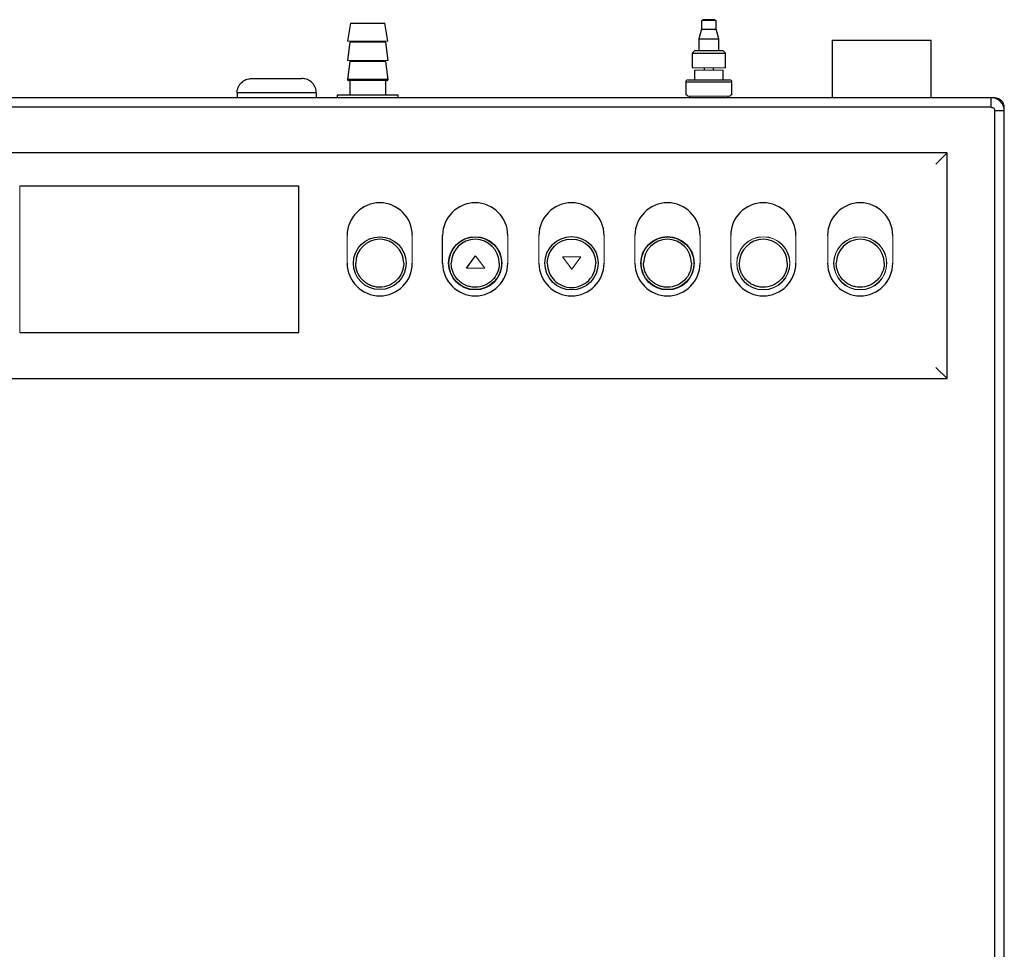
# Model space of a CAD drawing. Header units: millimetres. Extents: x -156 to 871, y -149 to 835.
# Tile 6 of 8: x -2 to 203, y 48 to 241. Entities that reach past the tile are written whole.
import ezdxf

# ---------------------------------------------------------------- set-up
doc = ezdxf.new("R2010")
doc.units = ezdxf.units.MM

msp = doc.modelspace()

# ---------------------------------------------------------------- linework, layer by layer
at = {"color": 7, "linetype": 'Continuous', "lineweight": 25}
for p, q in [((66.54, 240.4), (65.88, 236.63)), ((74.3, 236.63), (73.64, 240.4)), ((139.54, 240.9), (139.54, 239.1)), ((140.09, 241.1), (140.09, 240.9)), ((142.09, 240.9), (142.09, 241.1)), ((142.64, 239.1), (142.64, 240.9)), ((139.54, 239.1), (139.04, 237.1)), ((139.54, 239.1), (142.64, 239.1)), ((143.14, 237.1), (142.64, 239.1)), ((66.34, 236.4), (65.87, 232.62)), ((67.39, 236.63), (67.39, 236.4)), ((72.79, 236.4), (72.79, 236.63)), ((74.32, 232.62), (73.84, 236.4)), ((139.04, 237.1), (139.04, 234.6)), ((139.04, 237.1), (143.14, 237.1)), ((143.14, 234.6), (143.14, 237.1)), ((166.79, 236.82), (166.79, 224.85)), ((166.79, 236.82), (177.09, 236.82)), ((177.09, 236.82), (187.39, 236.82)), ((187.39, 224.85), (187.39, 236.82)), ((138.09, 234.6), (137.59, 234.1)), ((137.59, 234.1), (137.59, 231.1)), ((137.59, 234.1), (144.59, 234.1)), ((144.09, 234.6), (138.09, 234.6)), ((144.59, 234.1), (144.09, 234.6)), ((144.59, 231.1), (144.59, 234.1)), ((66.34, 232.4), (65.87, 228.62)), ((67.39, 232.62), (67.39, 232.4)), ((72.79, 232.4), (72.79, 232.62)), ((74.32, 228.62), (73.84, 232.4)), ((138.09, 230.6), (138.09, 228.6)), ((140.09, 231.1), (140.09, 230.6)), ((142.09, 230.6), (142.09, 231.1)), ((144.09, 228.6), (144.09, 230.6)), ((45.89, 228.85), (56.39, 228.85)), ((66.34, 228.4), (66.34, 225.4)), ((73.84, 225.4), (73.84, 228.4)), ((145.83, 228.1), (136.36, 228.1)), ((42.89, 225.85), (42.89, 224.85)), ((59.39, 225.85), (42.89, 225.85)), ((59.39, 225.85), (59.39, 224.85)), ((199.89, 224.85), (-109.71, 224.85)), ((63.74, 225.4), (63.74, 224.85)), ((76.44, 225.4), (63.74, 225.4)), ((76.44, 224.85), (76.44, 225.4)), ((137.09, 225.15), (137.09, 224.85)), ((145.09, 224.85), (145.09, 225.15)), ((200.59, 224.85), (199.89, 224.85)), ((199.89, 222.85), (199.89, 224.85)), ((199.89, 222.85), (-109.71, 222.85)), ((200.59, -60.15), (200.59, 222.15)), ((202.59, 222.15), (200.59, 222.15)), ((202.59, -59.97), (202.59, 222.15)), ((190.69, 213.35), (-100.91, 213.35)), ((188.36, 211.01), (190.69, 213.35)), ((190.69, 166.35), (190.69, 213.35)), ((55.73, 206.42), (-2.34, 206.42)), ((55.73, 175.94), (55.73, 206.42)), ((85.69, 190.37), (85.69, 196.18)), ((90.66, 189.38), (92.54, 191.89)), ((-2.34, 175.94), (55.73, 175.94)), ((188.36, 168.68), (190.69, 166.35)), ((-100.91, 166.35), (190.69, 166.35))]:
    msp.add_line(p, q, dxfattribs=at)
at = {"color": 144, "linetype": 'Continuous', "lineweight": 18}
for p, q in [((139.54, 240.9), (142.64, 240.9)), ((142.44, 241.1), (139.74, 241.1)), ((65.88, 236.63), (74.3, 236.63)), ((65.87, 232.62), (74.32, 232.62)), ((137.59, 231.1), (144.59, 231.1)), ((138.09, 230.6), (144.09, 230.6)), ((136.29, 228.1), (136.29, 225.4)), ((136.36, 228.1), (136.36, 225.55)), ((145.83, 225.55), (145.83, 228.1)), ((145.89, 225.4), (145.89, 228.1)), ((145.38, 225.15), (136.81, 225.15)), ((200.59, 224.75), (200.59, 224.85)), ((202.5, 222.85), (202.59, 222.85)), ((-2.34, 206.42), (-2.34, 175.94)), ((55.73, 206.42), (-2.34, 206.42)), ((55.73, 175.94), (55.73, 206.42)), ((65.81, 190.37), (65.81, 196.18)), ((79.36, 196.18), (79.36, 190.37)), ((99.24, 196.18), (99.24, 190.37)), ((105.74, 190.37), (105.74, 196.18)), ((119.29, 196.18), (119.29, 190.37)), ((125.71, 190.37), (125.71, 196.18)), ((139.26, 196.18), (139.26, 190.37)), ((145.66, 190.37), (145.66, 196.18)), ((159.21, 196.18), (159.21, 190.37)), ((159.21, 190.37), (159.21, 196.18)), ((165.83, 190.37), (165.83, 196.18)), ((179.38, 196.18), (179.38, 190.37)), ((92.54, 191.89), (94.45, 189.38)), ((110.65, 191.69), (114.47, 191.69)), ((112.56, 189.17), (110.65, 191.69)), ((114.47, 191.69), (112.56, 189.17)), ((94.45, 189.38), (90.66, 189.38)), ((-2.34, 175.94), (55.73, 175.94))]:
    msp.add_line(p, q, dxfattribs=at)
at = {"color": 8, "linetype": 'Continuous', "lineweight": 25}
msp.add_line((74.32, 228.62), (65.87, 228.62), dxfattribs=at)
at = {"color": 7, "linetype": 'Continuous', "lineweight": 25}
for centre, radius in [((72.59, 190.37), 5.49), ((92.47, 190.37), 5.54), ((92.47, 190.37), 5.49), ((112.51, 190.37), 5.55), ((132.49, 190.37), 5.55), ((132.49, 190.37), 5.49)]:
    msp.add_circle(centre, radius, dxfattribs=at)
at = {"color": 144, "linetype": 'Continuous', "lineweight": 18}
for centre, radius in [((112.51, 190.37), 5.54), ((152.43, 190.37), 5.54), ((152.43, 190.37), 5.49), ((172.6, 190.37), 5.54), ((172.6, 190.37), 5.49)]:
    msp.add_circle(centre, radius, dxfattribs=at)
at = {"color": 7, "linetype": 'Continuous', "lineweight": 25}
for centre, radius, start, end in [((66.07, 228.6), 0.2, 172.875, 270), ((74.12, 228.6), 0.2, 270, 7.125), ((199.89, 222.15), 2.7, 0, 90), ((72.59, 196.18), 6.78, 0, 180), ((92.47, 196.18), 6.78, 0, 180), ((112.51, 196.18), 6.78, 0, 180), ((132.49, 196.18), 6.78, 0.0002, 180), ((152.43, 196.18), 6.78, 0.0002, 180), ((172.6, 196.18), 6.78, 0, 180), ((72.59, 190.37), 6.78, 180, 0), ((92.47, 190.37), 6.78, 180, 0), ((112.51, 190.37), 6.78, 180, 0), ((132.49, 190.37), 6.78, 180, 359.9998), ((152.43, 190.37), 6.78, 180, 359.9998), ((172.6, 190.37), 6.78, 180, 0)]:
    msp.add_arc(centre, radius, start, end, dxfattribs=at)
at = {"color": 144, "linetype": 'Continuous', "lineweight": 18}
for centre, radius, start, end in [((136.79, 228.1), 0.5, 135, 180), ((136.83, 228.13), 0.471, 94.3025, 183.7367), ((136.79, 228.1), 0.5, 90, 135), ((145.36, 228.13), 0.471, 356.2633, 85.6975), ((145.39, 228.1), 0.5, 45, 90), ((145.39, 228.1), 0.5, 0, 45), ((200.59, 222.85), 2, 0, 90)]:
    msp.add_arc(centre, radius, start, end, dxfattribs=at)
at = {"color": 7, "linetype": 'Continuous', "lineweight": 25}
for points, knots in [([(66.54, 240.4), (66.54, 240.4), (66.64, 240.4), (66.99, 240.4), (67.25, 240.4), (67.91, 240.4), (68.31, 240.4), (69.16, 240.4), (69.63, 240.4), (70.56, 240.4), (71.02, 240.4), (71.88, 240.4), (72.28, 240.4), (72.93, 240.4), (73.2, 240.4), (73.55, 240.4), (73.64, 240.4), (73.64, 240.4)], [0, 0, 0, 0, 0.125, 0.125, 0.25, 0.25, 0.375, 0.375, 0.5, 0.5, 0.625, 0.625, 0.75, 0.75, 0.875, 0.875, 1, 1, 1, 1]), ([(42.89, 225.85), (42.89, 226.05), (42.91, 226.24), (42.99, 226.63), (43.05, 226.82), (43.2, 227.19), (43.3, 227.36), (43.52, 227.69), (43.64, 227.84), (44.06, 228.25), (44.4, 228.47), (44.93, 228.7), (45.12, 228.75), (45.41, 228.81), (45.51, 228.82), (45.7, 228.84), (45.8, 228.85), (45.89, 228.85)], [0, 0, 0, 0, 0.125, 0.125, 0.25, 0.25, 0.375, 0.375, 0.5, 0.5, 0.75, 0.75, 0.875, 0.875, 0.9375, 0.9375, 1, 1, 1, 1]), ([(59.39, 225.85), (59.39, 226.05), (59.37, 226.24), (59.3, 226.63), (59.24, 226.82), (59.09, 227.19), (58.99, 227.36), (58.77, 227.69), (58.64, 227.84), (58.23, 228.25), (57.89, 228.47), (57.35, 228.7), (57.17, 228.75), (56.88, 228.81), (56.78, 228.82), (56.59, 228.84), (56.49, 228.85), (56.39, 228.85)], [0, 0, 0, 0, 0.125, 0.125, 0.25, 0.25, 0.375, 0.375, 0.5, 0.5, 0.75, 0.75, 0.875, 0.875, 0.9375, 0.9375, 1, 1, 1, 1]), ([(136.79, 228.6), (137.67, 228.6), (139.32, 228.6), (142.87, 228.6), (144.51, 228.6), (145.39, 228.6)], [0, 0, 0, 0, 0.5, 0.5, 1, 1, 1, 1]), ([(199.89, 222.85), (199.98, 222.85), (200.07, 222.83), (200.24, 222.76), (200.32, 222.71), (200.46, 222.57), (200.51, 222.49), (200.58, 222.32), (200.59, 222.23), (200.59, 222.15)], [0, 0, 0, 0, 0.25, 0.25, 0.5, 0.5, 0.75, 0.75, 1, 1, 1, 1]), ([(77.58, 190.37), (77.58, 193.13), (75.34, 195.36), (69.83, 195.36), (67.6, 193.13), (67.6, 190.37)], [0, 0, 0, 0, 0.5, 0.5, 1, 1, 1, 1]), ([(97.46, 190.37), (97.46, 193.13), (95.22, 195.36), (89.71, 195.36), (87.48, 193.13), (87.48, 190.37)], [0, 0, 0, 0, 0.5, 0.5, 1, 1, 1, 1]), ([(107.47, 190.37), (107.47, 193.16), (109.73, 195.42), (115.3, 195.42), (117.56, 193.16), (117.56, 190.37)], [0, 0, 0, 0, 0.5, 0.5, 1, 1, 1, 1]), ([(137.48, 190.37), (137.48, 193.13), (135.24, 195.36), (129.73, 195.36), (127.5, 193.13), (127.5, 190.37)], [0, 0, 0, 0, 0.5, 0.5, 1, 1, 1, 1]), ([(157.42, 190.37), (157.42, 193.13), (155.19, 195.36), (149.68, 195.36), (147.44, 193.13), (147.44, 190.37)], [0, 0, 0, 0, 0.5, 0.5, 1, 1, 1, 1]), ([(177.59, 190.37), (177.59, 193.13), (175.36, 195.36), (169.85, 195.36), (167.61, 193.13), (167.61, 190.37)], [0, 0, 0, 0, 0.5, 0.5, 1, 1, 1, 1]), ([(77.58, 190.37), (77.58, 190.36), (77.57, 189.7), (77.3, 188.38), (76.19, 186.74), (74.53, 185.64), (73.07, 185.35), (72.13, 185.4), (71.7, 185.46), (71.28, 185.55), (70.86, 185.68), (70.46, 185.85), (70.08, 186.05), (69.71, 186.29), (69.37, 186.55), (69.05, 186.85), (68.75, 187.17), (68.49, 187.52), (68.26, 187.88), (68.06, 188.27), (67.89, 188.67), (67.76, 189.08), (67.67, 189.51), (67.61, 189.94), (67.6, 190.23), (67.6, 190.37)], [0, 0, 0, 0, 0.002275, 0.126623, 0.250973, 0.375323, 0.499671, 0.527468, 0.555264, 0.58306, 0.610856, 0.638652, 0.666448, 0.694244, 0.72204, 0.749836, 0.777631, 0.805427, 0.833223, 0.861019, 0.888815, 0.916611, 0.944407, 0.972204, 1, 1, 1, 1]), ([(97.46, 190.37), (97.46, 190.36), (97.46, 189.7), (97.19, 188.38), (96.07, 186.74), (94.41, 185.64), (92.95, 185.35), (92.02, 185.4), (91.58, 185.46), (91.16, 185.55), (90.75, 185.68), (90.34, 185.85), (89.96, 186.05), (89.59, 186.29), (89.25, 186.55), (88.93, 186.85), (88.64, 187.17), (88.37, 187.52), (88.14, 187.88), (87.94, 188.27), (87.77, 188.67), (87.64, 189.08), (87.55, 189.51), (87.49, 189.94), (87.48, 190.23), (87.48, 190.37)], [0, 0, 0, 0, 0.002275, 0.126623, 0.250973, 0.375323, 0.499671, 0.527468, 0.555264, 0.58306, 0.610856, 0.638652, 0.666448, 0.694244, 0.72204, 0.749836, 0.777631, 0.805427, 0.833223, 0.861019, 0.888815, 0.916611, 0.944407, 0.972204, 1, 1, 1, 1]), ([(107.47, 190.37), (107.47, 189.04), (108, 187.75), (109.89, 185.86), (111.18, 185.33), (113.85, 185.33), (115.14, 185.86), (117.03, 187.75), (117.56, 189.04), (117.56, 190.37)], [0, 0, 0, 0, 0.25, 0.25, 0.5, 0.5, 0.75, 0.75, 1, 1, 1, 1]), ([(137.48, 190.37), (137.48, 190.36), (137.47, 189.7), (137.2, 188.38), (136.09, 186.74), (134.42, 185.64), (132.97, 185.35), (132.03, 185.4), (131.6, 185.46), (131.18, 185.55), (130.76, 185.68), (130.36, 185.85), (129.98, 186.05), (129.61, 186.29), (129.27, 186.55), (128.95, 186.85), (128.65, 187.17), (128.39, 187.52), (128.16, 187.88), (127.96, 188.27), (127.79, 188.67), (127.66, 189.08), (127.57, 189.51), (127.51, 189.94), (127.5, 190.23), (127.5, 190.37)], [0, 0, 0, 0, 0.0022748, 0.1266232, 0.250973, 0.3753228, 0.4996712, 0.5274676, 0.5552639, 0.58306, 0.6108561, 0.6386521, 0.666448, 0.6942439, 0.7220397, 0.7498356, 0.7776314, 0.8054272, 0.8332231, 0.861019, 0.888815, 0.9166111, 0.9444073, 0.9722036, 1, 1, 1, 1]), ([(157.42, 190.37), (157.42, 190.36), (157.42, 189.7), (157.15, 188.38), (156.03, 186.74), (154.37, 185.64), (152.92, 185.35), (151.98, 185.4), (151.55, 185.46), (151.13, 185.55), (150.71, 185.68), (150.31, 185.85), (149.93, 186.05), (149.56, 186.29), (149.22, 186.55), (148.9, 186.85), (148.6, 187.17), (148.34, 187.52), (148.1, 187.88), (147.9, 188.27), (147.74, 188.67), (147.61, 189.08), (147.51, 189.51), (147.46, 189.94), (147.45, 190.23), (147.44, 190.37)], [0, 0, 0, 0, 0.002275, 0.126623, 0.250973, 0.375323, 0.499671, 0.527468, 0.555264, 0.58306, 0.610856, 0.638652, 0.666448, 0.694244, 0.72204, 0.749836, 0.777631, 0.805427, 0.833223, 0.861019, 0.888815, 0.916611, 0.944407, 0.972204, 1, 1, 1, 1]), ([(177.59, 190.37), (177.59, 190.36), (177.59, 189.7), (177.32, 188.38), (176.2, 186.74), (174.54, 185.64), (173.09, 185.35), (172.15, 185.4), (171.72, 185.46), (171.3, 185.55), (170.88, 185.68), (170.48, 185.85), (170.1, 186.05), (169.73, 186.29), (169.39, 186.55), (169.07, 186.85), (168.77, 187.17), (168.51, 187.52), (168.27, 187.88), (168.07, 188.27), (167.91, 188.67), (167.78, 189.08), (167.68, 189.51), (167.63, 189.94), (167.62, 190.23), (167.61, 190.37)], [0, 0, 0, 0, 0.002275, 0.126623, 0.250973, 0.375323, 0.499671, 0.527468, 0.555264, 0.58306, 0.610856, 0.638652, 0.666448, 0.694244, 0.72204, 0.749836, 0.777631, 0.805427, 0.833223, 0.861019, 0.888815, 0.916611, 0.944407, 0.972204, 1, 1, 1, 1])]:
    msp.add_open_spline(points, degree=3, knots=knots, dxfattribs=at)
at = {"color": 144, "linetype": 'Continuous', "lineweight": 18}
for points, knots in [([(66.34, 236.4), (66.34, 236.4), (66.44, 236.4), (66.82, 236.4), (67.1, 236.4), (67.79, 236.4), (68.21, 236.4), (69.11, 236.4), (69.6, 236.4), (70.58, 236.4), (71.08, 236.4), (71.98, 236.4), (72.4, 236.4), (73.09, 236.4), (73.37, 236.4), (73.75, 236.4), (73.84, 236.4), (73.84, 236.4)], [0, 0, 0, 0, 0.125, 0.125, 0.25, 0.25, 0.375, 0.375, 0.5, 0.5, 0.625, 0.625, 0.75, 0.75, 0.875, 0.875, 1, 1, 1, 1]), ([(66.34, 232.4), (66.34, 232.4), (66.44, 232.4), (66.82, 232.4), (67.1, 232.4), (67.79, 232.4), (68.21, 232.4), (69.11, 232.4), (69.6, 232.4), (70.58, 232.4), (71.08, 232.4), (71.98, 232.4), (72.4, 232.4), (73.09, 232.4), (73.37, 232.4), (73.75, 232.4), (73.84, 232.4), (73.84, 232.4)], [0, 0, 0, 0, 0.125, 0.125, 0.25, 0.25, 0.375, 0.375, 0.5, 0.5, 0.625, 0.625, 0.75, 0.75, 0.875, 0.875, 1, 1, 1, 1]), ([(66.07, 228.4), (66.07, 228.4), (66.07, 228.4), (66.09, 228.4), (66.12, 228.4), (66.15, 228.4), (66.2, 228.4), (66.25, 228.4), (66.32, 228.4), (66.39, 228.4), (66.48, 228.4), (66.57, 228.4), (66.68, 228.4), (66.79, 228.4), (66.91, 228.4), (67.04, 228.4), (67.18, 228.4), (67.32, 228.4), (67.47, 228.4), (67.63, 228.4), (67.79, 228.4), (67.96, 228.4), (68.14, 228.4), (68.32, 228.4), (68.51, 228.4), (68.7, 228.4), (68.89, 228.4), (69.08, 228.4), (69.28, 228.4), (69.48, 228.4), (69.69, 228.4), (69.89, 228.4), (70.15, 228.4), (70.47, 228.4), (70.85, 228.4), (71.22, 228.4), (71.59, 228.4), (71.95, 228.4), (72.3, 228.4), (72.64, 228.4), (73.17, 228.4), (73.72, 228.4), (74.05, 228.4), (74.12, 228.4), (74.12, 228.4), (74.12, 228.4)], [0, 0, 0, 0, 0.016142, 0.032285, 0.048427, 0.06457, 0.080712, 0.096855, 0.112997, 0.12914, 0.145282, 0.161425, 0.177567, 0.19371, 0.209852, 0.225995, 0.242137, 0.25828, 0.274422, 0.290565, 0.306707, 0.322849, 0.338992, 0.355134, 0.371277, 0.387419, 0.403562, 0.419704, 0.435847, 0.451989, 0.468132, 0.484274, 0.500417, 0.530447, 0.56047, 0.590493, 0.620487, 0.652685, 0.684841, 0.717702, 0.750563, 0.856513, 0.938585, 0.996659, 1, 1, 1, 1]), ([(72.94, 228.4), (72.88, 228.4), (72.56, 228.4), (71.54, 228.4), (70.1, 228.4), (68.62, 228.4), (67.38, 228.4), (66.51, 228.4), (66.4, 228.4), (66.34, 228.4)], [0, 0, 0, 0, 0.038131, 0.198443, 0.358754, 0.519066, 0.679377, 0.839689, 1, 1, 1, 1]), ([(136.36, 225.55), (136.39, 225.52), (136.46, 225.46), (136.57, 225.36), (136.68, 225.26), (136.77, 225.18), (136.81, 225.15)], [0, 0, 0, 0, 0.242765, 0.490271, 0.742643, 1, 1, 1, 1]), ([(145.38, 225.15), (145.42, 225.18), (145.5, 225.26), (145.62, 225.36), (145.73, 225.46), (145.79, 225.52), (145.83, 225.55)], [0, 0, 0, 0, 0.257358, 0.50973, 0.757236, 1, 1, 1, 1]), ([(145.89, 225.35), (145.89, 225.35), (145.89, 225.35), (145.89, 225.37), (145.89, 225.38), (145.89, 225.4)], [0, 0, 0, 0, 0.5, 0.5, 1, 1, 1, 1])]:
    msp.add_open_spline(points, degree=3, knots=knots, dxfattribs=at)
msp.add_open_spline([(136.29, 225.4), (136.29, 225.36), (136.29, 225.35), (136.29, 225.35)], degree=3, dxfattribs=at)

doc.saveas('drawing.dxf')
